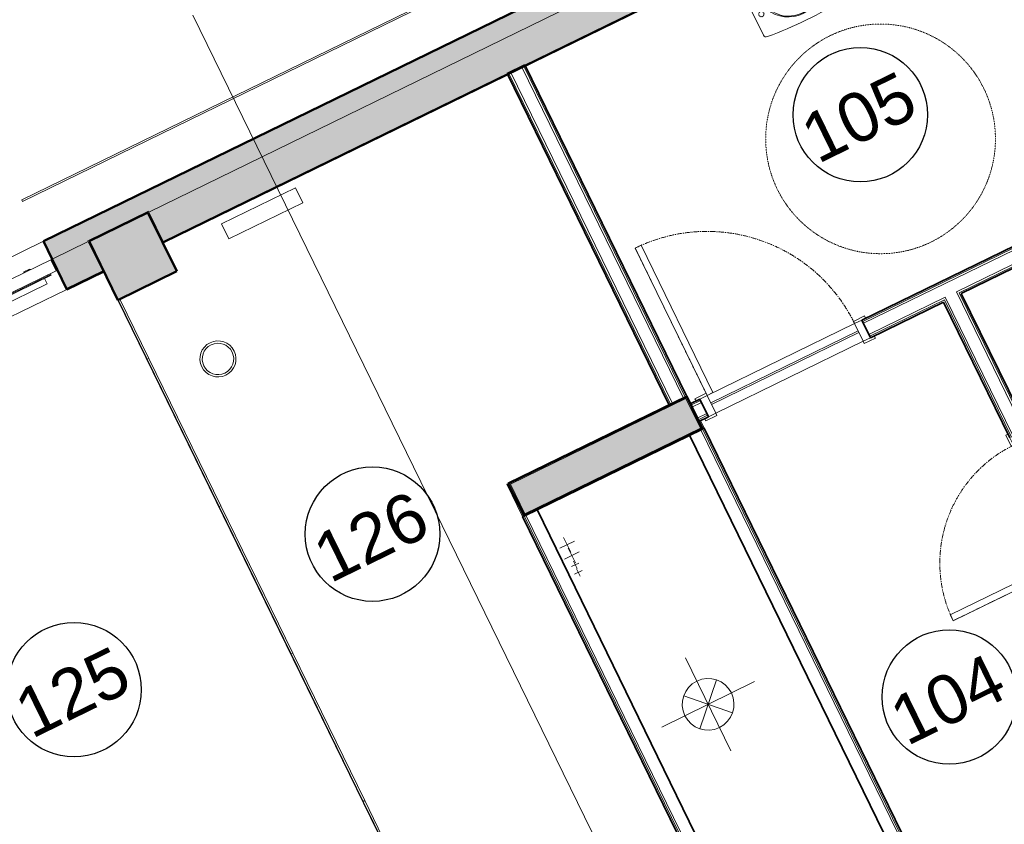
# Model space of a CAD drawing. Header units: millimetres. Extents: x -1662057 to -197461, y -941126 to 63888.
# Tile 126 of 209: x -1601904 to -1595903, y -331656 to -326751. Entities that reach past the tile are written whole.
import ezdxf

# ---------------------------------------------------------------- set-up
doc = ezdxf.new("R2010")
doc.units = ezdxf.units.MM
for name, pattern in [('1_32_ Dash', [1.5875, 0.79375, -0.79375]), ('CENTER', [50.8, 31.75, -6.35, 6.35, -6.35]), ('Raustīta', [1.8, 0.8, -1])]:
    doc.linetypes.add(name, pattern=pattern)
doc.layers.get('0').update_dxf_attribs({"linetype": 'CONTINUOUS'})
for name, color, linetype, lineweight in [('A-ANNO-SYMB', 150, 'CONTINUOUS', 9), ('A-AREA-IDEN', 252, 'CONTINUOUS', 25), ('A-DETL', 90, 'CONTINUOUS', 5), ('A-Door', 252, 'CONTINUOUS', 0), ('A-FLOR', 192, 'CONTINUOUS', 5), ('A-GLAZ', 151, 'CONTINUOUS', 5), ('A-Glaz-Curt', 4, 'CONTINUOUS', 0), ('A-MASS', 70, 'CONTINUOUS', 5), ('A-Wall', 252, 'CONTINUOUS', 0), ('A-WALL-PATT', 111, 'CONTINUOUS', 50), ('G-IMPT', 8, 'CONTINUOUS', 5), ('I-WALL', 2, 'CONTINUOUS', 18), ('M-EQPM', 50, 'CONTINUOUS', 5), ('M-HVAC-CDFF', 50, 'CONTINUOUS', 5), ('M-HVAC-DUCT-ANNO', 70, 'CONTINUOUS', 5), ('M-HVAC-DUCT-CNTR', 70, 'CONTINUOUS', 5), ('P-PIPE-CNTR', 3, 'CONTINUOUS', 5), ('P-SANR-FIXT', 253, 'CONTINUOUS', 5), ('S-Cols', 52, 'CONTINUOUS', 0)]:
    doc.layers.add(name, color=color, linetype=linetype, lineweight=lineweight)
doc.styles.add('Arial_3', font='arial.ttf', dxfattribs={"height": 300})

# ---------------------------------------------------------------- blocks, each defined once
blk = doc.blocks.new('PBL_BIOR_pilndurvis - BIOR 1000 x 2100mm BIOR 1000 x 2100mm wc invalidu-4004858-Pirmā stāva plāns uz atzīmes 0_000 M1-150')
at = {"layer": 'A-Door'}
for p, q in [((-575, 60), (-575, 75)), ((-575, 75), (-500, 75)), ((-500, 75), (-500, 60)), ((500, 60), (500, 75)), ((500, 75), (575, 75)), ((575, 75), (575, 60)), ((-500, 60), (-550, 60)), ((-550, 60), (-500, 60)), ((-500, 60), (-500, -60)), ((550, 60), (500, 60)), ((500, -60), (500, 60)), ((500, 60), (550, 60)), ((-575, -75), (-575, -60)), ((-550, -60), (-500, -60)), ((-500, -60), (-550, -60)), ((-500, -60), (-500, -75)), ((460, -60), (460, -1060)), ((500, -60), (460, -60)), ((500, -60), (500, -1060)), ((500, -75), (500, -60)), ((500, -60), (550, -60)), ((550, -60), (500, -60)), ((575, -60), (575, -75)), ((-500, -75), (-575, -75)), ((575, -75), (500, -75)), ((500, -1060), (460, -1060))]:
    blk.add_line(p, q, dxfattribs=at)
at = {"layer": 'A-Door', "color": 250, "linetype": 'CENTER', "lineweight": 5}
blk.add_line((500, -60), (500, -1060), dxfattribs=at)
blk.add_arc((500, -60), 1000, 180, 270, dxfattribs=at)
blk = doc.blocks.new('PBL_BIOR_pilndurvis - BIOR 1000 x 2100mm BIOR 1000 x 2100mm wc-4004859-Pirmā stāva plāns uz atzīmes 0_000 M1-150')
at = {"layer": 'A-Door'}
for p, q in [((-475, 60), (-475, 75)), ((-475, 75), (-400, 75)), ((-400, 75), (-400, 60)), ((400, 60), (400, 75)), ((400, 75), (475, 75)), ((475, 75), (475, 60)), ((-400, 60), (-450, 60)), ((-450, 60), (-400, 60)), ((-400, 60), (-400, -60)), ((450, 60), (400, 60)), ((400, -60), (400, 60)), ((400, 60), (450, 60)), ((-475, -75), (-475, -60)), ((-450, -60), (-400, -60)), ((-400, -60), (-450, -60)), ((-400, -60), (-400, -75)), ((360, -60), (360, -860)), ((400, -60), (360, -60)), ((400, -60), (400, -860)), ((400, -75), (400, -60)), ((400, -60), (450, -60)), ((450, -60), (400, -60)), ((475, -60), (475, -75)), ((-400, -75), (-475, -75)), ((475, -75), (400, -75)), ((400, -860), (360, -860))]:
    blk.add_line(p, q, dxfattribs=at)
at = {"layer": 'A-Door', "color": 250, "linetype": 'CENTER', "lineweight": 5}
blk.add_line((400, -60), (400, -860), dxfattribs=at)
blk.add_arc((400, -60), 800, 180, 270, dxfattribs=at)
blk = doc.blocks.new('Sink-Wall_Mount-Kohler-Brenham-K_1997 - Not a Type - Load Type Catalog-1815694-Pirmā stāva plāns uz atzīmes 0_000 M1-150')
at = {"layer": 'P-SANR-FIXT'}
for p, q in [((11132.8, 12387.1), (11133.1, 12857.5)), ((11688.4, 12857.1), (11689.7, 12387.9)), ((11233.3, 12836.8), (11589.8, 12836.5))]:
    blk.add_line(p, q, dxfattribs=at)
at = {"layer": 'P-SANR-FIXT', "linetype": '1_32_ Dash'}
for centre in [(11179.1, 12789.2), (11644.2, 12788.9), (11179, 12641.6), (11644.1, 12641.3), (11178.9, 12508.2), (11644, 12507.9)]:
    blk.add_circle(centre, 15.9, dxfattribs=at)
at = {"layer": 'P-SANR-FIXT'}
for centre, radius in [((11360.7, 12789.1), 15.9), ((11411.5, 12789.1), 15.9), ((11462.3, 12789), 15.9), ((11411.4, 12655), 27), ((11411.4, 12655), 19.2)]:
    blk.add_circle(centre, radius, dxfattribs=at)
for centre, radius, start, end in [((11202, 12854.9), 15.7, 170.56298, 188.28324), ((11187.9, 12852.9), 1.41, 188.28324, 244.02294), ((11201.8, 12872.6), 25.5, 235.42115, 245.85839), ((11232.1, 12988.7), 145.2, 253.68035, 268.42319), ((11415.5, 18469.6), 5629.2, 268.09311, 271.82783), ((11591.3, 12987.5), 144.3, 271.47622, 286.30854), ((11621.4, 12872.4), 25.5, 293.99391, 304.39705), ((11635.2, 12852.6), 1.41, 295.79526, 351.53496), ((11621.1, 12854.7), 15.7, 351.53496, 9.25522), ((11025.8, 12702.2), 247.4, 19.62129, 32.95186), ((11140.1, 12739.1), 127.3, 342.99694, 21.26094), ((11682.9, 12738.7), 127.3, 158.65989, 196.9239), ((11797.2, 12701.7), 247.4, 146.96898, 160.29955), ((11353.1, 12575.7), 143.6, 141.75817, 203.51922), ((11130.9, 12752.6), 140.5, 321.21311, 338.83638), ((11692.2, 12752.2), 140.5, 201.08446, 218.70772), ((11469.6, 12575.6), 143.6, 334.48386, 38.16319), ((11411.5, 12609.7), 210.8, 205.66014, 332.93542), ((11152.2, 12388.4), 19.4, 183.82296, 267.76149), ((11413, 14922.9), 2567.2, 264.1514, 275.77127), ((11670.4, 12388), 19.4, 272.35558, 359.73211)]:
    blk.add_arc(centre, radius, start, end, dxfattribs=at)
blk.add_ellipse((11409.7, 12563.6), major_axis=(-181.8, 0.1), ratio=0.873002, dxfattribs=at)
blk = doc.blocks.new('SchueCal_Schueco_AWS-75-BS-SI__Family-02_Type 2_5080x1480 - Schueco_AWS-75-BS-SI__Family-02__Type 2-3433120-Pirmā stāva plāns uz atzīmes 0_000 M1-150')
at = {"layer": 'G-IMPT'}
for p, q in [((-2457.2, 19), (-2457.2, -17.5)), ((-2457.2, 19), (-1352.3, 19)), ((-1352.3, 19), (-1352.3, -17.5)), ((-1339.3, -17.5), (-1339.3, 30.5)), ((-1315.3, 30.5), (-1315.3, -17.5)), ((1315.3, -17.5), (1315.3, 30.5)), ((1339.3, 30.5), (1339.3, -17.5)), ((1352.3, 19), (1352.3, -17.5)), ((1352.3, 19), (2457.2, 19)), ((2457.2, 19), (2457.2, -17.5)), ((-2540, -27.5), (-2540, -102.5)), ((-2540, -27.5), (-97, -27.5)), ((-2540, -102.5), (-2540, -27.5)), ((-2501, -22), (-2501, -17.5)), ((-2501, -17.5), (-2501, -22)), ((-2501, -17.5), (-1308.5, -17.5)), ((-2501, -22), (-1308.5, -22)), ((-2481.1, -27.5), (-2481.1, -22)), ((-2481.1, -22), (-2481.1, -27.5)), ((-1341.8, -17.5), (-1341.8, -8.5)), ((-1341.8, -8.5), (-1341.8, -17.5)), ((-1341.8, -17.5), (-1341.8, -8.5)), ((-1341.8, -8.5), (-1312.8, -8.5)), ((-1340.3, -8.5), (-1341.8, -8.5)), ((-1338.4, -8.5), (-1339.3, -8.5)), ((-1328.4, -22), (-1328.4, -27.5)), ((-1328.4, -22), (-1328.4, -27.5)), ((-1315.3, -8.5), (-1316.2, -8.5)), ((-1312.8, -8.5), (-1312.8, -17.5)), ((-1312.8, -8.5), (-1312.8, -17.5)), ((-1312.8, -8.5), (-1312.8, -17.5)), ((-1308.5, -22), (-1308.5, -17.5)), ((-1308.5, -17.5), (-1308.5, -22)), ((-97, -27.5), (-97, -97.5)), ((-97, -97.5), (-97, -27.5)), ((-97, -27.5), (-53, -27.5)), ((-53, -27.5), (-53, -102.5)), ((53, -102.5), (53, -27.5)), ((53, -27.5), (97, -27.5)), ((97, -27.5), (97, -97.5)), ((97, -27.5), (2540, -27.5)), ((97, -27.5), (97, -97.5)), ((1308.5, -22), (1308.5, -17.5)), ((1308.5, -17.5), (1308.5, -22)), ((1308.5, -17.5), (2501, -17.5)), ((1308.5, -22), (2501, -22)), ((1312.8, -17.5), (1312.8, -8.5)), ((1312.8, -8.5), (1341.8, -8.5)), ((1312.8, -17.5), (1312.8, -8.5)), ((1312.8, -17.5), (1312.8, -8.5)), ((1316.2, -8.5), (1315.3, -8.5)), ((1328.4, -27.5), (1328.4, -22)), ((1328.4, -22), (1328.4, -27.5)), ((1339.3, -8.5), (1338.4, -8.5)), ((1341.8, -8.5), (1340.3, -8.5)), ((1341.8, -8.5), (1341.8, -17.5)), ((1341.8, -8.5), (1341.8, -17.5)), ((1341.8, -17.5), (1341.8, -8.5)), ((2481.1, -22), (2481.1, -27.5)), ((2481.1, -22), (2481.1, -27.5)), ((2501, -22), (2501, -17.5)), ((2501, -17.5), (2501, -22)), ((2540, -102.5), (2540, -27.5)), ((2540, -27.5), (2540, -102.5)), ((-137.5, -102.5), (-2540, -102.5)), ((-2540, -102.5), (-1296.5, -102.5)), ((-2403, -104.5), (-2403, -102.5)), ((-2399, -108.5), (-2403, -104.5)), ((-2403, -104.5), (-2358, -104.5)), ((-2399, -108.5), (-2362, -108.5)), ((-2362, -108.5), (-2358, -104.5)), ((-2358, -102.5), (-2358, -104.5)), ((-1451.5, -104.5), (-1451.5, -102.5)), ((-1447.5, -108.5), (-1451.5, -104.5)), ((-1451.5, -104.5), (-1406.5, -104.5)), ((-1447.5, -108.5), (-1410.5, -108.5)), ((-1410.5, -108.5), (-1406.5, -104.5)), ((-1406.5, -102.5), (-1406.5, -104.5)), ((-1296.5, -102.5), (-63, -102.5)), ((-1186.5, -104.5), (-1186.5, -102.5)), ((-1182.5, -108.5), (-1186.5, -104.5)), ((-1186.5, -104.5), (-1141.5, -104.5)), ((-1182.5, -108.5), (-1145.5, -108.5)), ((-1145.5, -108.5), (-1141.5, -104.5)), ((-1141.5, -102.5), (-1141.5, -104.5)), ((-235, -104.5), (-235, -102.5)), ((-231, -108.5), (-235, -104.5)), ((-235, -104.5), (-190, -104.5)), ((-231, -108.5), (-194, -108.5)), ((-194, -108.5), (-190, -104.5)), ((-190, -102.5), (-190, -104.5)), ((-97, -97.5), (-137.5, -97.5)), ((-137.5, -97.5), (-137.5, -102.5)), ((-137.5, -102.5), (-137.5, -97.5)), ((-137.5, -97.5), (-97, -97.5)), ((-53, -102.5), (-137.5, -102.5)), ((137.5, -102.5), (53, -102.5)), ((63, -102.5), (1296.5, -102.5)), ((97, -97.5), (137.5, -97.5)), ((97, -97.5), (137.5, -97.5)), ((137.5, -97.5), (137.5, -102.5)), ((137.5, -97.5), (137.5, -102.5)), ((137.5, -102.5), (2540, -102.5)), ((190, -104.5), (190, -102.5)), ((194, -108.5), (190, -104.5)), ((190, -104.5), (235, -104.5)), ((194, -108.5), (231, -108.5)), ((231, -108.5), (235, -104.5)), ((235, -102.5), (235, -104.5)), ((1141.5, -104.5), (1141.5, -102.5)), ((1145.5, -108.5), (1141.5, -104.5)), ((1141.5, -104.5), (1186.5, -104.5)), ((1145.5, -108.5), (1182.5, -108.5)), ((1182.5, -108.5), (1186.5, -104.5)), ((1186.5, -102.5), (1186.5, -104.5)), ((1296.5, -102.5), (2540, -102.5)), ((1406.5, -104.5), (1406.5, -102.5)), ((1410.5, -108.5), (1406.5, -104.5)), ((1406.5, -104.5), (1451.5, -104.5)), ((1410.5, -108.5), (1447.5, -108.5)), ((1447.5, -108.5), (1451.5, -104.5)), ((1451.5, -102.5), (1451.5, -104.5)), ((2358, -104.5), (2358, -102.5)), ((2362, -108.5), (2358, -104.5)), ((2358, -104.5), (2403, -104.5)), ((2362, -108.5), (2399, -108.5)), ((2399, -108.5), (2403, -104.5)), ((2403, -102.5), (2403, -104.5))]:
    blk.add_line(p, q, dxfattribs=at)
at = {"layer": 'G-IMPT', "flags": 128}
for points in [[(-1339.3, 30.5), (-1335.8, 39), (-1327.3, 42.5)], [(-1327.3, 42.5), (-1335.8, 39), (-1339.3, 30.5)], [(-1315.3, 30.5), (-1318.8, 39), (-1327.3, 42.5)], [(-1327.3, 42.5), (-1318.8, 39), (-1315.3, 30.5)], [(1315.3, 30.5), (1318.8, 39), (1327.3, 42.5)], [(1327.3, 42.5), (1318.8, 39), (1315.3, 30.5)], [(1339.3, 30.5), (1335.8, 39), (1327.3, 42.5)], [(1327.3, 42.5), (1335.8, 39), (1339.3, 30.5)], [(-2397.8, -106.5), (-2397.8, -106.5), (-2397.8, -106.6), (-2397.8, -106.6), (-2397.8, -106.7), (-2397.8, -106.7), (-2397.8, -106.7), (-2397.8, -106.8), (-2397.8, -106.8), (-2397.8, -106.9), (-2397.8, -106.9), (-2397.8, -106.9), (-2397.9, -107), (-2397.9, -107), (-2397.9, -107), (-2397.9, -107.1), (-2397.9, -107.1), (-2398, -107.1), (-2398, -107.2), (-2398, -107.2), (-2398.1, -107.2), (-2398.1, -107.2), (-2398.1, -107.3), (-2398.1, -107.3), (-2398.2, -107.3), (-2398.2, -107.3), (-2398.2, -107.4), (-2398.3, -107.4), (-2398.3, -107.4), (-2398.4, -107.4), (-2398.4, -107.4), (-2398.4, -107.4), (-2398.5, -107.5), (-2398.5, -107.5), (-2398.5, -107.5), (-2398.6, -107.5), (-2398.6, -107.5)], [(-2362.4, -107.5), (-2362.4, -107.5), (-2362.5, -107.5), (-2362.5, -107.5), (-2362.6, -107.5), (-2362.6, -107.4), (-2362.6, -107.4), (-2362.7, -107.4), (-2362.7, -107.4), (-2362.7, -107.4), (-2362.8, -107.4), (-2362.8, -107.3), (-2362.8, -107.3), (-2362.9, -107.3), (-2362.9, -107.3), (-2362.9, -107.2), (-2363, -107.2), (-2363, -107.2), (-2363, -107.1), (-2363, -107.1), (-2363.1, -107.1), (-2363.1, -107), (-2363.1, -107), (-2363.1, -107), (-2363.1, -106.9), (-2363.2, -106.9), (-2363.2, -106.9), (-2363.2, -106.8), (-2363.2, -106.8), (-2363.2, -106.8), (-2363.2, -106.7), (-2363.2, -106.7), (-2363.2, -106.6), (-2363.2, -106.6), (-2363.2, -106.6), (-2363.2, -106.5), (-2363.2, -106.5)], [(-1446.3, -106.5), (-1446.3, -106.5), (-1446.3, -106.6), (-1446.3, -106.6), (-1446.3, -106.7), (-1446.3, -106.7), (-1446.3, -106.7), (-1446.3, -106.8), (-1446.3, -106.8), (-1446.3, -106.9), (-1446.3, -106.9), (-1446.3, -106.9), (-1446.4, -107), (-1446.4, -107), (-1446.4, -107), (-1446.4, -107.1), (-1446.4, -107.1), (-1446.5, -107.1), (-1446.5, -107.2), (-1446.5, -107.2), (-1446.6, -107.2), (-1446.6, -107.2), (-1446.6, -107.3), (-1446.6, -107.3), (-1446.7, -107.3), (-1446.7, -107.3), (-1446.7, -107.4), (-1446.8, -107.4), (-1446.8, -107.4), (-1446.9, -107.4), (-1446.9, -107.4), (-1446.9, -107.4), (-1447, -107.5), (-1447, -107.5), (-1447, -107.5), (-1447.1, -107.5), (-1447.1, -107.5)], [(-1410.9, -107.5), (-1410.9, -107.5), (-1411, -107.5), (-1411, -107.5), (-1411.1, -107.5), (-1411.1, -107.4), (-1411.1, -107.4), (-1411.2, -107.4), (-1411.2, -107.4), (-1411.2, -107.4), (-1411.3, -107.4), (-1411.3, -107.3), (-1411.3, -107.3), (-1411.4, -107.3), (-1411.4, -107.3), (-1411.4, -107.2), (-1411.5, -107.2), (-1411.5, -107.2), (-1411.5, -107.1), (-1411.5, -107.1), (-1411.6, -107.1), (-1411.6, -107), (-1411.6, -107), (-1411.6, -107), (-1411.6, -106.9), (-1411.7, -106.9), (-1411.7, -106.9), (-1411.7, -106.8), (-1411.7, -106.8), (-1411.7, -106.8), (-1411.7, -106.7), (-1411.7, -106.7), (-1411.7, -106.6), (-1411.7, -106.6), (-1411.7, -106.6), (-1411.7, -106.5), (-1411.7, -106.5)], [(-1181.3, -106.5), (-1181.3, -106.5), (-1181.3, -106.6), (-1181.3, -106.6), (-1181.3, -106.7), (-1181.3, -106.7), (-1181.3, -106.7), (-1181.3, -106.8), (-1181.3, -106.8), (-1181.3, -106.9), (-1181.3, -106.9), (-1181.3, -106.9), (-1181.4, -107), (-1181.4, -107), (-1181.4, -107), (-1181.4, -107.1), (-1181.4, -107.1), (-1181.5, -107.1), (-1181.5, -107.2), (-1181.5, -107.2), (-1181.6, -107.2), (-1181.6, -107.2), (-1181.6, -107.3), (-1181.6, -107.3), (-1181.7, -107.3), (-1181.7, -107.3), (-1181.7, -107.4), (-1181.8, -107.4), (-1181.8, -107.4), (-1181.9, -107.4), (-1181.9, -107.4), (-1181.9, -107.4), (-1182, -107.5), (-1182, -107.5), (-1182, -107.5), (-1182.1, -107.5), (-1182.1, -107.5)], [(-1145.9, -107.5), (-1145.9, -107.5), (-1146, -107.5), (-1146, -107.5), (-1146.1, -107.5), (-1146.1, -107.4), (-1146.1, -107.4), (-1146.2, -107.4), (-1146.2, -107.4), (-1146.2, -107.4), (-1146.3, -107.4), (-1146.3, -107.3), (-1146.3, -107.3), (-1146.4, -107.3), (-1146.4, -107.3), (-1146.4, -107.2), (-1146.5, -107.2), (-1146.5, -107.2), (-1146.5, -107.1), (-1146.5, -107.1), (-1146.6, -107.1), (-1146.6, -107), (-1146.6, -107), (-1146.6, -107), (-1146.6, -106.9), (-1146.7, -106.9), (-1146.7, -106.9), (-1146.7, -106.8), (-1146.7, -106.8), (-1146.7, -106.8), (-1146.7, -106.7), (-1146.7, -106.7), (-1146.7, -106.6), (-1146.7, -106.6), (-1146.7, -106.6), (-1146.7, -106.5), (-1146.7, -106.5)], [(-229.8, -106.5), (-229.8, -106.5), (-229.8, -106.6), (-229.8, -106.6), (-229.8, -106.7), (-229.8, -106.7), (-229.8, -106.7), (-229.8, -106.8), (-229.8, -106.8), (-229.8, -106.9), (-229.8, -106.9), (-229.8, -106.9), (-229.9, -107), (-229.9, -107), (-229.9, -107), (-229.9, -107.1), (-229.9, -107.1), (-230, -107.1), (-230, -107.2), (-230, -107.2), (-230.1, -107.2), (-230.1, -107.2), (-230.1, -107.3), (-230.1, -107.3), (-230.2, -107.3), (-230.2, -107.3), (-230.2, -107.4), (-230.3, -107.4), (-230.3, -107.4), (-230.4, -107.4), (-230.4, -107.4), (-230.4, -107.4), (-230.5, -107.5), (-230.5, -107.5), (-230.5, -107.5), (-230.6, -107.5), (-230.6, -107.5)], [(-194.4, -107.5), (-194.4, -107.5), (-194.5, -107.5), (-194.5, -107.5), (-194.6, -107.5), (-194.6, -107.4), (-194.6, -107.4), (-194.7, -107.4), (-194.7, -107.4), (-194.7, -107.4), (-194.8, -107.4), (-194.8, -107.3), (-194.8, -107.3), (-194.9, -107.3), (-194.9, -107.3), (-194.9, -107.2), (-195, -107.2), (-195, -107.2), (-195, -107.1), (-195, -107.1), (-195.1, -107.1), (-195.1, -107), (-195.1, -107), (-195.1, -107), (-195.1, -106.9), (-195.2, -106.9), (-195.2, -106.9), (-195.2, -106.8), (-195.2, -106.8), (-195.2, -106.8), (-195.2, -106.7), (-195.2, -106.7), (-195.2, -106.6), (-195.2, -106.6), (-195.2, -106.6), (-195.2, -106.5), (-195.2, -106.5)], [(195.2, -106.5), (195.2, -106.5), (195.2, -106.6), (195.2, -106.6), (195.2, -106.7), (195.2, -106.7), (195.2, -106.7), (195.2, -106.8), (195.2, -106.8), (195.2, -106.9), (195.2, -106.9), (195.2, -106.9), (195.1, -107), (195.1, -107), (195.1, -107), (195.1, -107.1), (195.1, -107.1), (195, -107.1), (195, -107.2), (195, -107.2), (194.9, -107.2), (194.9, -107.2), (194.9, -107.3), (194.9, -107.3), (194.8, -107.3), (194.8, -107.3), (194.8, -107.4), (194.7, -107.4), (194.7, -107.4), (194.6, -107.4), (194.6, -107.4), (194.6, -107.4), (194.5, -107.5), (194.5, -107.5), (194.5, -107.5), (194.4, -107.5), (194.4, -107.5)], [(230.6, -107.5), (230.6, -107.5), (230.5, -107.5), (230.5, -107.5), (230.4, -107.5), (230.4, -107.4), (230.4, -107.4), (230.3, -107.4), (230.3, -107.4), (230.3, -107.4), (230.2, -107.4), (230.2, -107.3), (230.2, -107.3), (230.1, -107.3), (230.1, -107.3), (230.1, -107.2), (230, -107.2), (230, -107.2), (230, -107.1), (230, -107.1), (229.9, -107.1), (229.9, -107), (229.9, -107), (229.9, -107), (229.9, -106.9), (229.8, -106.9), (229.8, -106.9), (229.8, -106.8), (229.8, -106.8), (229.8, -106.8), (229.8, -106.7), (229.8, -106.7), (229.8, -106.6), (229.8, -106.6), (229.8, -106.6), (229.8, -106.5), (229.8, -106.5)], [(1146.7, -106.5), (1146.7, -106.5), (1146.7, -106.6), (1146.7, -106.6), (1146.7, -106.7), (1146.7, -106.7), (1146.7, -106.7), (1146.7, -106.8), (1146.7, -106.8), (1146.7, -106.9), (1146.7, -106.9), (1146.7, -106.9), (1146.6, -107), (1146.6, -107), (1146.6, -107), (1146.6, -107.1), (1146.6, -107.1), (1146.5, -107.1), (1146.5, -107.2), (1146.5, -107.2), (1146.4, -107.2), (1146.4, -107.2), (1146.4, -107.3), (1146.4, -107.3), (1146.3, -107.3), (1146.3, -107.3), (1146.3, -107.4), (1146.2, -107.4), (1146.2, -107.4), (1146.1, -107.4), (1146.1, -107.4), (1146.1, -107.4), (1146, -107.5), (1146, -107.5), (1146, -107.5), (1145.9, -107.5), (1145.9, -107.5)], [(1182.1, -107.5), (1182.1, -107.5), (1182, -107.5), (1182, -107.5), (1181.9, -107.5), (1181.9, -107.4), (1181.9, -107.4), (1181.8, -107.4), (1181.8, -107.4), (1181.8, -107.4), (1181.7, -107.4), (1181.7, -107.3), (1181.7, -107.3), (1181.6, -107.3), (1181.6, -107.3), (1181.6, -107.2), (1181.5, -107.2), (1181.5, -107.2), (1181.5, -107.1), (1181.5, -107.1), (1181.4, -107.1), (1181.4, -107), (1181.4, -107), (1181.4, -107), (1181.4, -106.9), (1181.3, -106.9), (1181.3, -106.9), (1181.3, -106.8), (1181.3, -106.8), (1181.3, -106.8), (1181.3, -106.7), (1181.3, -106.7), (1181.3, -106.6), (1181.3, -106.6), (1181.3, -106.6), (1181.3, -106.5), (1181.3, -106.5)], [(1411.7, -106.5), (1411.7, -106.5), (1411.7, -106.6), (1411.7, -106.6), (1411.7, -106.7), (1411.7, -106.7), (1411.7, -106.7), (1411.7, -106.8), (1411.7, -106.8), (1411.7, -106.9), (1411.7, -106.9), (1411.7, -106.9), (1411.6, -107), (1411.6, -107), (1411.6, -107), (1411.6, -107.1), (1411.6, -107.1), (1411.5, -107.1), (1411.5, -107.2), (1411.5, -107.2), (1411.4, -107.2), (1411.4, -107.2), (1411.4, -107.3), (1411.4, -107.3), (1411.3, -107.3), (1411.3, -107.3), (1411.3, -107.4), (1411.2, -107.4), (1411.2, -107.4), (1411.1, -107.4), (1411.1, -107.4), (1411.1, -107.4), (1411, -107.5), (1411, -107.5), (1411, -107.5), (1410.9, -107.5), (1410.9, -107.5)], [(1447.1, -107.5), (1447.1, -107.5), (1447, -107.5), (1447, -107.5), (1446.9, -107.5), (1446.9, -107.4), (1446.9, -107.4), (1446.8, -107.4), (1446.8, -107.4), (1446.8, -107.4), (1446.7, -107.4), (1446.7, -107.3), (1446.7, -107.3), (1446.6, -107.3), (1446.6, -107.3), (1446.6, -107.2), (1446.5, -107.2), (1446.5, -107.2), (1446.5, -107.1), (1446.5, -107.1), (1446.4, -107.1), (1446.4, -107), (1446.4, -107), (1446.4, -107), (1446.4, -106.9), (1446.3, -106.9), (1446.3, -106.9), (1446.3, -106.8), (1446.3, -106.8), (1446.3, -106.8), (1446.3, -106.7), (1446.3, -106.7), (1446.3, -106.6), (1446.3, -106.6), (1446.3, -106.6), (1446.3, -106.5), (1446.3, -106.5)], [(2363.2, -106.5), (2363.2, -106.5), (2363.2, -106.6), (2363.2, -106.6), (2363.2, -106.7), (2363.2, -106.7), (2363.2, -106.7), (2363.2, -106.8), (2363.2, -106.8), (2363.2, -106.9), (2363.2, -106.9), (2363.2, -106.9), (2363.1, -107), (2363.1, -107), (2363.1, -107), (2363.1, -107.1), (2363.1, -107.1), (2363, -107.1), (2363, -107.2), (2363, -107.2), (2362.9, -107.2), (2362.9, -107.2), (2362.9, -107.3), (2362.9, -107.3), (2362.8, -107.3), (2362.8, -107.3), (2362.8, -107.4), (2362.7, -107.4), (2362.7, -107.4), (2362.6, -107.4), (2362.6, -107.4), (2362.6, -107.4), (2362.5, -107.5), (2362.5, -107.5), (2362.5, -107.5), (2362.4, -107.5), (2362.4, -107.5)], [(2398.6, -107.5), (2398.6, -107.5), (2398.5, -107.5), (2398.5, -107.5), (2398.4, -107.5), (2398.4, -107.4), (2398.4, -107.4), (2398.3, -107.4), (2398.3, -107.4), (2398.3, -107.4), (2398.2, -107.4), (2398.2, -107.3), (2398.2, -107.3), (2398.1, -107.3), (2398.1, -107.3), (2398.1, -107.2), (2398, -107.2), (2398, -107.2), (2398, -107.1), (2398, -107.1), (2397.9, -107.1), (2397.9, -107), (2397.9, -107), (2397.9, -107), (2397.9, -106.9), (2397.8, -106.9), (2397.8, -106.9), (2397.8, -106.8), (2397.8, -106.8), (2397.8, -106.8), (2397.8, -106.7), (2397.8, -106.7), (2397.8, -106.6), (2397.8, -106.6), (2397.8, -106.6), (2397.8, -106.5), (2397.8, -106.5)]]:
    blk.add_lwpolyline(points, dxfattribs=at)
blk = doc.blocks.new('SchueCal_Schueco_AWS-75-BS-SI__Family-02_Type 2_5080x1480 - Type 2-3433124-Pirmā stāva plāns uz atzīmes 0_000 M1-150')
at = {"extrusion": (0, 0, -1), "zscale": -1, "rotation": 180}
blk.add_blockref('SchueCal_Schueco_AWS-75-BS-SI__Family-02_Type 2_5080x1480 - Schueco_AWS-75-BS-SI__Family-02__Type 2-3433120-Pirmā stāva plāns uz atzīmes 0_000 M1-150', (0, 0), dxfattribs=at)
blk = doc.blocks.new('788507_788512_ventil compact cv22 h_ 500mm - wysokość 500mm-2149061-Pirmā stāva plāns uz atzīmes 0_000 M1-150')
at = {"layer": 'M-EQPM', "color": 252}
for p, q in [((0, 0), (500, 0)), ((0, 0), (0, -102)), ((500, 0), (500, -102)), ((500, -102), (0, -102))]:
    blk.add_line(p, q, dxfattribs=at)
blk = doc.blocks.new('Swegon_AB_LOCKZONE_Bb_ALSd-_RO_RFA_2018_LevelBased - LOCKZONE Bb 100-RO_ALSd 80-100-2486362-Pirmā stāva plāns uz atzīmes 0_000 M1-150')
at = {"layer": 'M-HVAC-CDFF', "color": 252}
for radius, start, end in [(110, 360, 180), (96, 360, 180), (110, 180, 360), (96, 180, 360)]:
    blk.add_arc((0, 0), radius, start, end, dxfattribs=at)
blk = doc.blocks.new('System Panel - pbl - bior - geze starpsienas stiklojums-4010161-Pirmā stāva plāns uz atzīmes 0_000 M1-150')
at = {"layer": 'A-Glaz-Curt', "lineweight": 18}
for p, q in [((500, 10), (-500, 10)), ((-500, 10), (-500, 0)), ((-500, 0), (500, 0)), ((500, 0), (500, 10))]:
    blk.add_line(p, q, dxfattribs=at)
blk = doc.blocks.new('System Panel - pbl - bior - geze starpsienas stiklojums-3633784-Pirmā stāva plāns uz atzīmes 0_000 M1-150')
at = {"layer": 'A-Glaz-Curt', "lineweight": 18}
for p, q in [((500, 10), (-500, 10)), ((-500, 10), (-500, 0)), ((500, 0), (500, 10)), ((-500, 0), (500, 0))]:
    blk.add_line(p, q, dxfattribs=at)
blk = doc.blocks.new('System Panel - pbl - bior - geze starpsienas stiklojums-3685547-Pirmā stāva plāns uz atzīmes 0_000 M1-150')
at = {"layer": 'A-Glaz-Curt', "lineweight": 18}
for p, q in [((201.1, 10), (-201.1, 10)), ((-201.1, 10), (-201.1, 0)), ((-201.1, 0), (201.1, 0)), ((201.1, 0), (201.1, 10))]:
    blk.add_line(p, q, dxfattribs=at)
blk = doc.blocks.new('PBL_telpnu_numeracija_0001 - PBL telpas NUMERĀCIJA-1342367-Pirmā stāva plāns uz atzīmes 0_000 M1-150')
at = {"layer": 'A-AREA-IDEN'}
blk.add_circle((0.034, 0.024), 2.733, dxfattribs=at)

msp = doc.modelspace()

# ---------------------------------------------------------------- hatches: boundary and pattern name
at = {"layer": 'A-Wall', "true_color": 0x636466}
for points in [[(-1596004.18659, -325654.48441), (-1596006.38044, -325649.99142), (-1601029.55084, -328102.71626), (-1601027.35699, -328107.20925), (-1598012.11493, -326634.92014)], [(-1601395.78272, -328287.10499), (-1601397.97657, -328282.612), (-1601618.13342, -328390.11067), (-1601615.93957, -328394.60367), (-1601573.59271, -328373.92645)], [(-1597834.35592, -329056.10429), (-1597838.74362, -329047.1183), (-1598926.09855, -329578.05439), (-1598921.71085, -329587.04038), (-1597843.34191, -329060.49199)], [(-1597742.2142, -329244.81016), (-1597834.35592, -329056.10429), (-1597843.34191, -329060.49199), (-1597755.87428, -329240.3517), (-1598824.97084, -329762.37255), (-1598912.72486, -329582.65268), (-1598921.71085, -329587.04038), (-1598829.56913, -329775.74625), (-1598025.4402, -329383.10438)]]:
    msp.add_hatch(color=251, dxfattribs=at).paths.add_polyline_path(points, flags=0)
at = {"layer": 'A-WALL-PATT', "true_color": 0x636466}
h = msp.add_hatch(color=251, dxfattribs=at)
h.paths.add_polyline_path([(-1590927.4101, -322947.45186), (-1590980.06251, -322839.61994), (-1593738.6007, -324186.56511), (-1593685.94828, -324294.39703), (-1591527.15416, -323240.29622)], flags=0)
h.paths.add_polyline_path([(-1595528.09764, -325193.88583), (-1595580.75005, -325086.0539), (-1601758.53985, -328102.55887), (-1601705.88744, -328210.3908), (-1601485.73059, -328102.89212), (-1601487.92444, -328098.39913), (-1601119.49871, -327918.50339), (-1601117.30486, -327922.99638), (-1596094.13446, -325470.27154), (-1596096.32831, -325465.77855), (-1595727.90257, -325285.88281), (-1595725.70872, -325290.3758), (-1595528.21194, -325193.93845)], flags=0)
h.paths.add_polyline_path([(-1608040.87767, -331303.65395), (-1608093.53008, -331195.82203), (-1623055.34458, -338501.41016), (-1623004.88602, -338604.74909), (-1622640.95328, -338427.0472), (-1622638.75943, -338431.5402), (-1617660.519, -336000.75386), (-1617662.71285, -335996.26087), (-1617294.28711, -335816.36513), (-1617292.09326, -335820.85812), (-1612268.92286, -333368.13328), (-1612271.11671, -333363.64029), (-1611902.69098, -333183.74455), (-1611900.49713, -333188.23754), (-1609060.58323, -331801.55806)], flags=0)
for points in [[(-1596006.38044, -325649.99142), (-1596094.13446, -325470.27154), (-1601117.30486, -327922.99638), (-1601029.55084, -328102.71626), (-1598014.31189, -326630.42866)], [(-1601397.97657, -328282.612), (-1601485.73059, -328102.89212), (-1601705.88744, -328210.3908), (-1601618.13342, -328390.11067), (-1601575.78967, -328369.43497)], [(-1597755.58789, -329240.21187), (-1597843.75245, -329060.69245), (-1598912.72486, -329582.65268), (-1598824.97084, -329762.37255), (-1597755.87428, -329240.3517)]]:
    msp.add_hatch(color=251, dxfattribs=at).paths.add_polyline_path(points, flags=0)
at = {"layer": 'S-Cols', "true_color": 0x636466}
msp.add_hatch(color=251, dxfattribs=at).paths.add_polyline_path([(-1600946.28982, -328284.62998), (-1601121.79785, -327925.19023), (-1601481.2376, -328100.69827), (-1601305.72956, -328460.13802), (-1601213.95166, -328415.3245)], flags=0)

# ---------------------------------------------------------------- linework, layer by layer
at = {"layer": 'A-ANNO-SYMB', "color": 251, "true_color": 0x636466}
msp.add_line((-1600847.67053, -326723.94774), (-1596935.19168, -334736.02193), dxfattribs=at)
at = {"layer": 'A-DETL', "color": 251, "linetype": 'Raustīta', "true_color": 0x636466}
msp.add_circle((-1596657.36095, -327477.1661), 700, dxfattribs=at)
at = {"layer": 'A-FLOR', "color": 251, "true_color": 0x636466}
for p, q in [((-1601029.55084, -328102.71626), (-1601034.04383, -328104.91011)), ((-1601393.48358, -328280.41814), (-1601397.97657, -328282.61199)), ((-1599374.16438, -332415.97556), (-1601305.72956, -328460.13802)), ((-1597692.67489, -329086.4654), (-1596794.07531, -328647.69541)), ((-1596789.43348, -328657.24077), (-1597688.2634, -329095.50984)), ((-1597755.39229, -329195.03051), (-1597733.22821, -329240.42246)), ((-1598935.08455, -329582.44209), (-1598926.09855, -329578.05439)), ((-1598838.55512, -329780.13395), (-1598935.08455, -329582.44209))]:
    msp.add_line(p, q, dxfattribs=at)
at = {"layer": 'A-MASS', "color": 251, "lineweight": 18, "true_color": 0x636466}
for p, q in [((-1601891.20782, -327849.08855), (-1595699.04692, -324825.56642)), ((-1601886.82012, -327858.07454), (-1595694.65922, -324834.55241)), ((-1601886.82012, -327858.07454), (-1601891.20782, -327849.08855))]:
    msp.add_line(p, q, dxfattribs=at)
at = {"layer": 'A-Wall', "color": 251, "lineweight": 50, "true_color": 0x636466}
for p, q in [((-1595581.18882, -325085.1553), (-1601758.97862, -328101.66028)), ((-1601027.35699, -328107.20925), (-1596004.18659, -325654.48441)), ((-1601705.88744, -328210.3908), (-1601758.97862, -328101.66028)), ((-1601615.93957, -328394.60367), (-1601705.88744, -328210.3908)), ((-1601615.93957, -328394.60367), (-1601395.78272, -328287.10499)), ((-1597838.74362, -329047.1183), (-1598926.09855, -329578.05439)), ((-1597742.2142, -329244.81016), (-1597838.74362, -329047.1183)), ((-1598829.56913, -329775.74625), (-1597742.2142, -329244.81016)), ((-1598926.09855, -329578.05439), (-1598829.56913, -329775.74625))]:
    msp.add_line(p, q, dxfattribs=at)
at = {"layer": 'A-Wall', "color": 251, "lineweight": 5, "true_color": 0x636466}
for p, q in [((-1595580.75005, -325086.0539), (-1601758.53985, -328102.55887)), ((-1596094.13446, -325470.27154), (-1601117.30486, -327922.99638)), ((-1601117.30486, -327922.99638), (-1596094.13446, -325470.27154)), ((-1596006.38044, -325649.99142), (-1601029.55084, -328102.71626)), ((-1598924.23864, -327074.72972), (-1597937.58955, -329095.38301)), ((-1598913.00615, -327069.2451), (-1597926.35706, -329089.89838)), ((-1598845.6112, -327036.33734), (-1597858.96211, -329056.99063)), ((-1598834.37871, -327030.85271), (-1597847.72961, -329051.506)), ((-1596766.39507, -328590.38006), (-1594813.09535, -327637.95198)), ((-1596760.91663, -328601.61558), (-1594807.61691, -327649.18749)), ((-1596195.43457, -328409.32754), (-1594774.74632, -327716.60058)), ((-1596178.71443, -328415.0816), (-1594769.26789, -327727.83609)), ((-1601117.30486, -327922.99638), (-1601027.35699, -328107.20925)), ((-1601485.73059, -328102.89212), (-1601705.88744, -328210.3908)), ((-1601705.88744, -328210.3908), (-1601485.73059, -328102.89212)), ((-1601395.78272, -328287.10499), (-1601485.73059, -328102.89212)), ((-1601397.97657, -328282.612), (-1601618.13342, -328390.11067)), ((-1601615.93957, -328394.60367), (-1603853.45196, -329487.14121)), ((-1596728.04604, -328669.02867), (-1596262.84767, -328442.19814)), ((-1596722.56761, -328680.26418), (-1596268.59855, -328458.90907)), ((-1596268.59855, -328458.90907), (-1595860.12032, -329295.47081)), ((-1596262.84767, -328442.19814), (-1595848.88783, -329289.98618)), ((-1596195.43457, -328409.32754), (-1595781.49288, -329257.07843)), ((-1596178.71443, -328415.0816), (-1595770.26039, -329251.5938)), ((-1598912.72486, -329582.65268), (-1597843.34191, -329060.49199)), ((-1597843.34191, -329060.49199), (-1597755.58789, -329240.21187)), ((-1597812.66458, -329100.54062), (-1597755.12033, -329072.48207)), ((-1597807.18615, -329111.77614), (-1597749.6419, -329083.71759)), ((-1597774.31556, -329179.18922), (-1597716.77131, -329151.13067)), ((-1597768.83713, -329190.42474), (-1597711.29288, -329162.36619)), ((-1598824.97084, -329762.37255), (-1597755.58789, -329240.21187)), ((-1597753.44669, -329250.29478), (-1596074.56745, -332688.63258)), ((-1597742.2142, -329244.81016), (-1596063.33496, -332683.14796)), ((-1598824.97084, -329762.37255), (-1598912.72486, -329582.65268)), ((-1598829.61837, -329775.77029), (-1597150.73913, -333214.10809)), ((-1598818.38588, -329770.28566), (-1597139.50663, -333208.62346))]:
    msp.add_line(p, q, dxfattribs=at)
at = {"layer": 'A-Wall', "color": 251, "true_color": 0x636466}
for p, q in [((-1601487.92444, -328098.39913), (-1601119.49871, -327918.50339)), ((-1601119.49871, -327918.50339), (-1601117.30486, -327922.99638)), ((-1601485.73059, -328102.89212), (-1601487.92444, -328098.39913)), ((-1606341.83533, -330339.38777), (-1601758.97862, -328101.66028))]:
    msp.add_line(p, q, dxfattribs=at)
at = {"layer": 'I-WALL', "color": 251, "lineweight": 35, "true_color": 0x636466}
for p, q in [((-1598825.39271, -327026.46501), (-1598933.22463, -327079.11742)), ((-1598933.22463, -327079.11742), (-1597946.57554, -329099.77071)), ((-1597838.74362, -329047.1183), (-1598825.39271, -327026.46501)), ((-1594817.47809, -327628.96356), (-1596770.77781, -328581.39165)), ((-1596165.33831, -328419.68485), (-1594764.88514, -327736.8245)), ((-1595761.27439, -329247.2061), (-1596165.33831, -328419.68485)), ((-1596718.18486, -328689.25259), (-1596273.19927, -328472.27781)), ((-1596273.19927, -328472.27781), (-1595869.10632, -329299.85851)), ((-1596770.77781, -328581.39165), (-1596718.18486, -328689.25259)), ((-1597759.50308, -329063.49366), (-1597817.04733, -329091.55221)), ((-1597817.04733, -329091.55221), (-1597764.45438, -329199.41315)), ((-1597706.91013, -329171.3546), (-1597759.50308, -329063.49366)), ((-1597764.45438, -329199.41315), (-1597706.91013, -329171.3546)), ((-1597733.22821, -329240.42246), (-1597742.2142, -329244.81016)), ((-1596054.34896, -332678.76026), (-1597733.22821, -329240.42246)), ((-1597820.84164, -329283.20254), (-1596141.9624, -332721.54034)), ((-1598829.56913, -329775.74625), (-1598838.60436, -329780.15799)), ((-1598838.60436, -329780.15799), (-1597159.72512, -333218.49579)), ((-1597072.11168, -333175.71571), (-1598750.99093, -329737.37791))]:
    msp.add_line(p, q, dxfattribs=at)
at = {"layer": 'I-WALL', "color": 251, "lineweight": 5, "true_color": 0x636466}
for p, q in [((-1597714.56102, -329041.57993), (-1596815.71987, -328603.30538)), ((-1596763.12692, -328711.16632), (-1597661.96807, -329149.44087))]:
    msp.add_line(p, q, dxfattribs=at)
at = {"layer": 'M-HVAC-DUCT-ANNO', "color": 251, "true_color": 0x636466}
for p, q in [((-1597657.1772, -330775.38001), (-1597759.39313, -331073.33454)), ((-1597857.26243, -330873.24931), (-1597559.3079, -330975.46524))]:
    msp.add_line(p, q, dxfattribs=at)
for start, end in [(26.065016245, 206.065016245), (206.065016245, 26.065016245)]:
    msp.add_arc((-1597708.28516, -330924.35727), 157.5, start, end, dxfattribs=at)
at = {"layer": 'M-HVAC-DUCT-CNTR', "color": 251, "true_color": 0x636466}
for p, q in [((-1597569.87707, -331207.32052), (-1597846.69326, -330641.39402)), ((-1597991.24841, -331062.76536), (-1597425.32192, -330785.94918))]:
    msp.add_line(p, q, dxfattribs=at)
at = {"layer": 'P-PIPE-CNTR', "color": 251, "true_color": 0x636466}
for p, q in [((-1598612.56801, -329973.33198), (-1598522.73841, -329929.39291)), ((-1598545.68367, -329996.27725), (-1598589.62275, -329906.44764)), ((-1598583.74464, -330038.99151), (-1598493.91503, -329995.05244)), ((-1598516.8603, -330061.93678), (-1598560.79937, -329972.10717)), ((-1598540.36401, -330084.82393), (-1598495.44921, -330062.85439)), ((-1598506.92184, -330096.29656), (-1598528.89138, -330051.38176)), ((-1598521.59386, -330130.78577), (-1598476.67906, -330108.81623)), ((-1598488.15169, -330142.2584), (-1598510.12123, -330097.3436))]:
    msp.add_line(p, q, dxfattribs=at)
at = {"layer": 'S-Cols', "color": 251, "lineweight": 50, "true_color": 0x636466}
for p, q in [((-1601121.79785, -327925.19023), (-1601481.2376, -328100.69827)), ((-1600946.28982, -328284.62998), (-1601121.79785, -327925.19023)), ((-1601481.2376, -328100.69827), (-1601305.72956, -328460.13802)), ((-1601305.72956, -328460.13802), (-1600946.28982, -328284.62998))]:
    msp.add_line(p, q, dxfattribs=at)

# ---------------------------------------------------------------- block references
at = {"layer": 'A-AREA-IDEN', "color": 251, "true_color": 0x636466, "xscale": 149.9999999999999, "yscale": 149.9999999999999, "zscale": 149.9999999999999, "rotation": 26.06501624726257}
for p in [(-1596784.02067, -327335.37792), (-1599756.51534, -329892.14287), (-1601575.44362, -330840.56489), (-1596241.64421, -330884.77807)]:
    msp.add_blockref('PBL_telpnu_numeracija_0001 - PBL telpas NUMERĀCIJA-1342367-Pirmā stāva plāns uz atzīmes 0_000 M1-150', p, dxfattribs=at)
at = {"layer": 'A-Door', "color": 251, "true_color": 0x636466}
for name, p, rotation in [('PBL_BIOR_pilndurvis - BIOR 1000 x 2100mm BIOR 1000 x 2100mm wc invalidu-4004858-Pirmā stāva plāns uz atzīmes 0_000 M1-150', (-1597238.84397, -328876.37313), 205.993842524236), ('PBL_BIOR_pilndurvis - BIOR 1000 x 2100mm BIOR 1000 x 2100mm wc-4004859-Pirmā stāva plāns uz atzīmes 0_000 M1-150', (-1595617.74381, -329677.90201), 296.0254347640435)]:
    msp.add_blockref(name, p, dxfattribs=dict(at, rotation=rotation))
at = {"layer": 'A-GLAZ', "color": 251, "true_color": 0x636466, "rotation": 26.02543476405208}
msp.add_blockref('SchueCal_Schueco_AWS-75-BS-SI__Family-02_Type 2_5080x1480 - Type 2-3433124-Pirmā stāva plāns uz atzīmes 0_000 M1-150', (-1603952.34186, -329421.36098), dxfattribs=at)
at = {"layer": 'A-Glaz-Curt', "color": 251, "true_color": 0x636466, "rotation": 116.0254347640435}
for name, p in [('System Panel - pbl - bior - geze starpsienas stiklojums-3685547-Pirmā stāva plāns uz atzīmes 0_000 M1-150', (-1601205.57989, -328635.04397)), ('System Panel - pbl - bior - geze starpsienas stiklojums-3633784-Pirmā stāva plāns uz atzīmes 0_000 M1-150', (-1600897.95245, -329265.06371)), ('System Panel - pbl - bior - geze starpsienas stiklojums-3633784-Pirmā stāva plāns uz atzīmes 0_000 M1-150', (-1600459.18235, -330163.66306)), ('System Panel - pbl - bior - geze starpsienas stiklojums-3633784-Pirmā stāva plāns uz atzīmes 0_000 M1-150', (-1600020.41225, -331062.26242)), ('System Panel - pbl - bior - geze starpsienas stiklojums-4010161-Pirmā stāva plāns uz atzīmes 0_000 M1-150', (-1599581.64216, -331960.86177))]:
    msp.add_blockref(name, p, dxfattribs=at)
at = {"layer": 'M-EQPM', "color": 251, "true_color": 0x636466, "rotation": 26.02731377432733}
msp.add_blockref('788507_788512_ventil compact cv22 h_ 500mm - wysokość 500mm-2149061-Pirmā stāva plāns uz atzīmes 0_000 M1-150', (-1600672.95439, -327995.36713), dxfattribs=at)
at = {"layer": 'M-HVAC-CDFF', "color": 251, "true_color": 0x636466, "rotation": 116.0255127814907}
msp.add_blockref('Swegon_AB_LOCKZONE_Bb_ALSd-_RO_RFA_2018_LevelBased - LOCKZONE Bb 100-RO_ALSd 80-100-2486362-Pirmā stāva plāns uz atzīmes 0_000 M1-150', (-1600695.43709, -328818.71995), dxfattribs=at)
at = {"layer": 'P-SANR-FIXT', "color": 251, "true_color": 0x636466, "rotation": 26.06501624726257}
msp.add_blockref('Sink-Wall_Mount-Kohler-Brenham-K_1997 - Not a Type - Load Type Catalog-1815694-Pirmā stāva plāns uz atzīmes 0_000 M1-150', (-1601929.58274, -342864.71441), dxfattribs=at)

# ---------------------------------------------------------------- texts
at = {"layer": 'A-AREA-IDEN', "color": 251, "lineweight": 9, "true_color": 0x636466, "char_height": 300, "width": 865.8225, "attachment_point": 1, "rotation": 26.065016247, "style": 'Arial_3'}
for s, insert in [('105', (-1597171.61309, -327362.56867)), ('126', (-1600144.10776, -329919.33363)), ('125', (-1601963.03604, -330867.75565)), ('104', (-1596629.23663, -330911.96883))]:
    msp.add_mtext(s, dxfattribs=dict(at, insert=insert))

doc.saveas('drawing.dxf')
